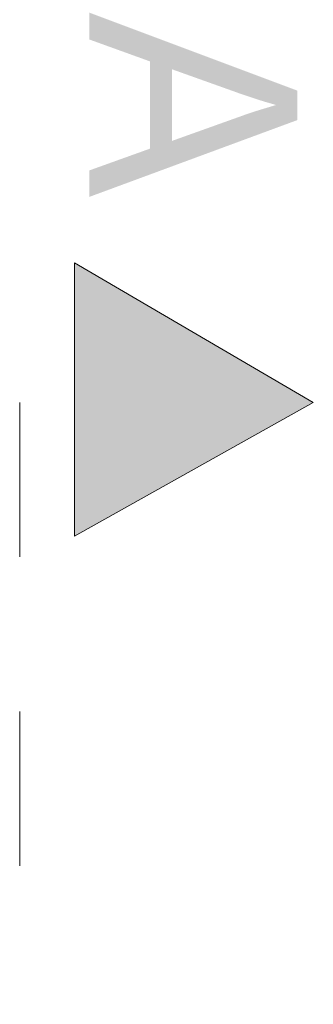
# Model space of a CAD drawing. Extents: x -528673 to -426178, y 23200 to 131944.
# Tile 86 of 87: x -473325 to -472789, y 130145 to 131944. Entities that reach past the tile are written whole.
import ezdxf

# ---------------------------------------------------------------- set-up
doc = ezdxf.new("R2010")
doc.units = 0
doc.header["$MEASUREMENT"] = 0
doc.linetypes.add('Dashed', pattern=[564.444447, 282.222223, -282.222223])
doc.layers.add('INWENT OPISY_Nr_Pióra__21', color=252, linetype='Continuous', lineweight=9)
doc.layers.add('INWENT OPISY_Nr_Pióra__41', color=252, linetype='Continuous', lineweight=15)
doc.styles.add('GENERATED_STYLE_5', font='txt')

msp = doc.modelspace()

# ---------------------------------------------------------------- hatches: boundary and pattern name
at = {"layer": 'INWENT OPISY_Nr_Pióra__21', "linetype": 'Continuous', "lineweight": 15}
msp.add_hatch(color=252, dxfattribs=at).paths.add_polyline_path([(-472788.9, 131244.5), (-473225.2, 131000.2), (-473225.2, 131500.2)], flags=0)

# ---------------------------------------------------------------- linework, layer by layer
at = {"layer": 'INWENT OPISY_Nr_Pióra__41', "color": 252, "linetype": 'Continuous', "lineweight": 15}
for p, q in [((-473225.2, 131000.2), (-473225.2, 131500.2)), ((-472788.9, 131244.5), (-473225.2, 131500.2)), ((-473225.2, 131000.2), (-472788.9, 131244.5))]:
    msp.add_line(p, q, dxfattribs=at)
at = {"layer": 'INWENT OPISY_Nr_Pióra__41', "color": 252, "linetype": 'Dashed', "lineweight": 15}
msp.add_line((-473325.2, 131244.5), (-473325.2, 130144.5), dxfattribs=at)

# ---------------------------------------------------------------- texts
at = {"layer": 'INWENT OPISY_Nr_Pióra__21', "color": 252, "linetype": 'Continuous', "lineweight": 15, "insert": (-472818.1, 131788.9), "char_height": 380, "attachment_point": 2, "rotation": 270, "style": 'GENERATED_STYLE_5'}
msp.add_mtext('{A}', dxfattribs=at)

doc.saveas('drawing.dxf')
